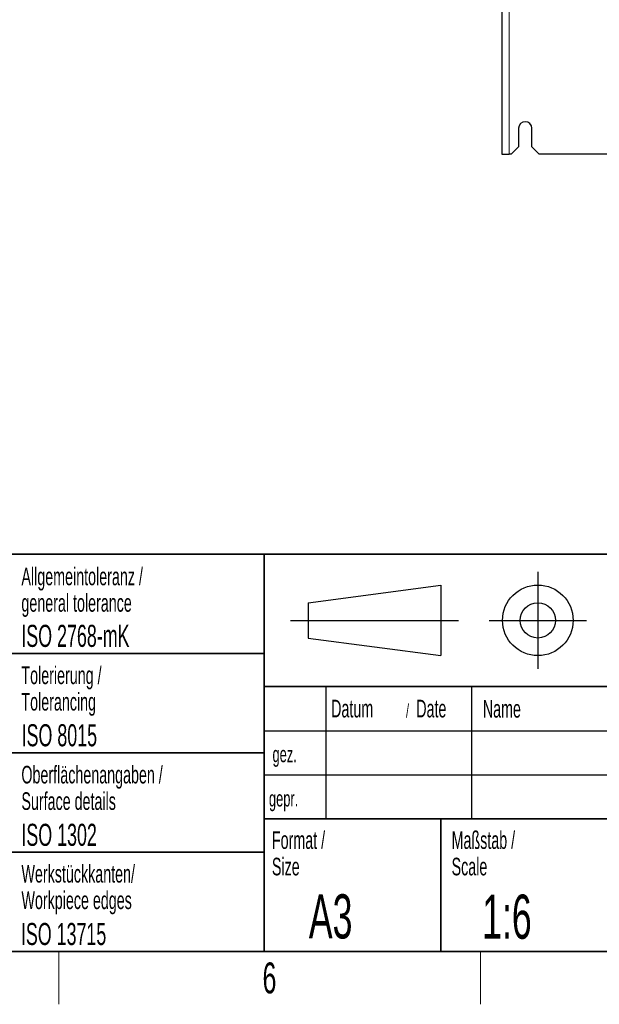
# Paper-space layout 'Blatt3' of a CAD drawing. Header units: millimetres. Extents: x 5 to 418, y 2 to 292.
# Tile 61 of 73: x 260 to 326, y 6 to 118. Entities that reach past the tile are written whole.
import ezdxf

# ---------------------------------------------------------------- set-up
doc = ezdxf.new("R2010")
doc.units = ezdxf.units.MM
doc.layers.add('SLD-0', color=7, linetype='Continuous')
doc.styles.add('SLDTEXTSTYLE0', font='TXT', dxfattribs={"width": 0.605})

psp = doc.layouts.new('Blatt3')

# ---------------------------------------------------------------- linework, layer by layer
at = {"color": 7, "linetype": 'Continuous', "lineweight": 25}
for p, q in [((314.9068, 248.1556), (314.9068, 102.3306)), ((316.8235, 105.2431), (316.8235, 103.1598)), ((318.3235, 103.1598), (318.3235, 105.2431)), ((315.9901, 102.3264), (316.8235, 103.1598)), ((318.3235, 103.1598), (319.1568, 102.3264)), ((314.9068, 102.3306), (314.911, 102.3264)), ((314.911, 102.3264), (315.7401, 102.3264)), ((315.9901, 102.3264), (315.7401, 102.3264)), ((375.9901, 102.3264), (319.1568, 102.3264))]:
    psp.add_line(p, q, dxfattribs=at)
at = {"color": 7, "linetype": 'Continuous', "lineweight": 18}
psp.add_line((315.7401, 102.3264), (315.7401, 248.1598), dxfattribs=at)
at = {"color": 7, "linetype": 'Continuous', "lineweight": 25}
psp.add_arc((317.5735, 105.2431), 0.75, 0, 180, dxfattribs=at)
at = {"layer": 'SLD-0', "color": 7, "lineweight": 35}
for p, q in [((135, 57), (408, 57)), ((288, 57), (288, 12)), ((259, 45.75), (288, 45.75)), ((408, 42), (288, 42)), ((259, 34.5), (288, 34.5)), ((288, 27), (408, 27)), ((308, 27), (308, 12)), ((259, 23.25), (288, 23.25)), ((26, 12), (408, 12)), ((135, 12), (408, 12))]:
    psp.add_line(p, q, dxfattribs=at)
at = {"layer": 'SLD-0', "color": 7}
for p, q in [((319, 55), (319, 44)), ((293, 51.5), (308, 53.5)), ((308, 53.5), (308, 45.5)), ((293, 51.5), (293, 47.5)), ((291, 49.5), (310, 49.5)), ((313.5, 49.5), (324.5, 49.5)), ((293, 47.5), (308, 45.5)), ((295, 42), (295, 27)), ((311.5, 42), (311.5, 27)), ((288, 37), (408, 37)), ((288, 32), (328, 32))]:
    psp.add_line(p, q, dxfattribs=at)
at = {"layer": 'SLD-0', "color": 7, "lineweight": 18}
for p, q in [((264.75, 6), (264.75, 12)), ((312.5, 6), (312.5, 12))]:
    psp.add_line(p, q, dxfattribs=at)
at = {"layer": 'SLD-0', "color": 7}
for radius in [4, 2]:
    psp.add_circle((319, 49.5), radius, dxfattribs=at)

# ---------------------------------------------------------------- texts
at = {"layer": 'SLD-0', "color": 7, "style": 'SLDTEXTSTYLE0'}
for s, insert, char_height, attachment_point in [('Allgemeintoleranz /', (260.5044, 55.4784), 2, 1), ('general tolerance', (260.5044, 52.4784), 2, 1), ('ISO 2768-mK', (260.4941, 48.9932), 2.5, 1), ('Tolerierung /', (260.5023, 44.2785), 2, 1), ('Tolerancing', (260.5023, 41.2785), 2, 1), ('Datum', (295.5862, 40.5042), 2, 1), ('Date', (305.2254, 40.5042), 2, 1), ('Name', (312.77, 40.4794), 2, 1), ('/', (304.0691, 40.0042), 1.5, 1), ('ISO 8015', (260.5278, 37.733), 2.5, 1), ('gez.', (288.9471, 35.2329), 1.8, 1), ('Oberflächenangaben /', (260.5028, 33.0232), 2, 1), ('Surface details', (260.5028, 30.0232), 2, 1), ('gepr.', (288.5446, 30.2119), 1.8, 1), ('ISO 1302', (260.5038, 26.453), 2.5, 1), ('Format /', (288.879, 25.6069), 2, 1), ('Maßstab /', (309.2315, 25.6069), 2, 1), ('Size', (288.879, 22.6069), 2, 1), ('Scale', (309.2315, 22.6069), 2, 1), ('Werkstückkanten/', (260.5091, 21.7906), 2, 1), ('Workpiece edges', (260.5091, 18.7906), 2, 1), ('A3', (293.0567, 18.4626), 5, 1), ('1:6', (312.6833, 18.4269), 5, 1), ('ISO 13715', (260.4473, 15.216), 2.5, 1), ('6', (288.6027, 10.743), 3.5, 2)]:
    psp.add_mtext(s, dxfattribs=dict(at, insert=insert, char_height=char_height, attachment_point=attachment_point))

doc.saveas('drawing.dxf')
